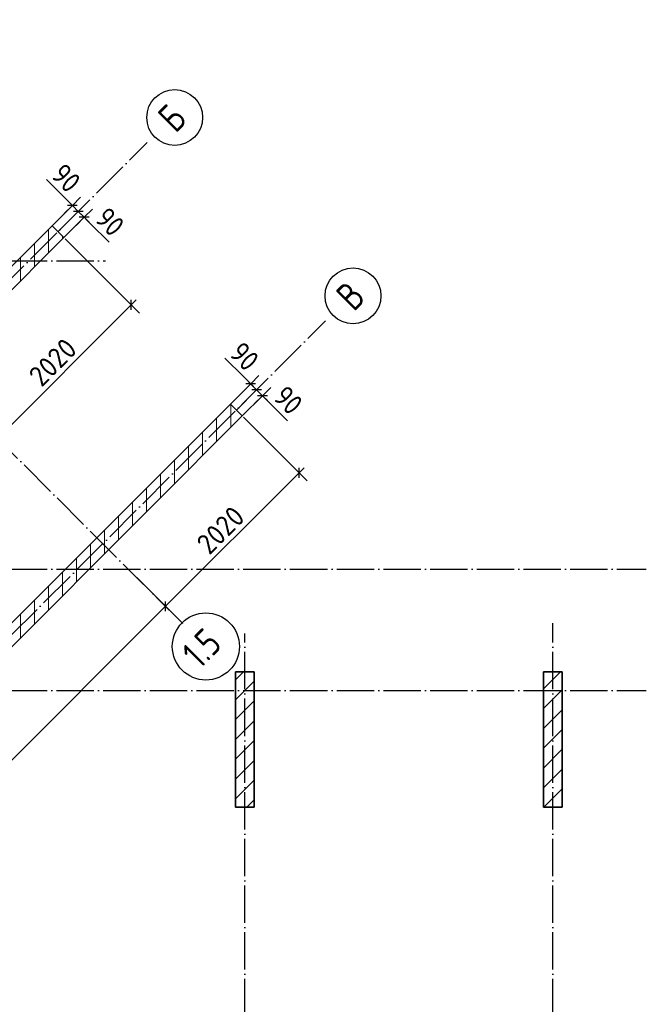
# Model space of a CAD drawing. Header units: millimetres. Extents: x -49773 to 2322955, y -3321 to 58485.
# Tile 61 of 256: x 286818 to 293527, y 20486 to 31025. Entities that reach past the tile are written whole.
import ezdxf

# ---------------------------------------------------------------- set-up
doc = ezdxf.new("R2010")
doc.units = ezdxf.units.MM
doc.linetypes.add('______11', pattern=[500, 400, -50, 0, -50])
doc.linetypes.add('______5', pattern=[1100, 800, -100, 100, -100])
doc.layers.add('Осевая линия_ общее', color=7, linetype='______5', lineweight=13, true_color=0xa0a0a0)
doc.layers.add('Размерная линия_ общее', color=7, linetype='Continuous', lineweight=13)
doc.layers.add('Стена_ общее', color=7, linetype='Continuous', lineweight=35)
doc.styles.add('ISOCPEUR', font='txt')

msp = doc.modelspace()

# ---------------------------------------------------------------- linework, layer by layer
at = {"color": 7, "linetype": 'Continuous', "lineweight": 35, "transparency": 33554687}
for p, q in [((289126.6, 24044.9), (289126.6, 22594.9)), ((289326.6, 24044.9), (289126.6, 24044.9)), ((289326.6, 22594.9), (289326.6, 24044.9)), ((292426.6, 24044.9), (292426.6, 22594.9)), ((292626.6, 24044.9), (292426.6, 24044.9)), ((292626.6, 22594.9), (292626.6, 24044.9)), ((289126.6, 22594.9), (289326.6, 22594.9)), ((292426.6, 22594.9), (292626.6, 22594.9))]:
    msp.add_line(p, q, dxfattribs=at)
at = {"color": 253, "linetype": '______11', "lineweight": 18, "true_color": 0xababab, "transparency": 33554687}
for p, q in [((289126.6, 23958.1), (289213.4, 24044.9)), ((292426.6, 23864), (292607.5, 24044.9)), ((289126.6, 23533.9), (289326.6, 23733.9)), ((292426.6, 23439.8), (292626.6, 23639.8)), ((289126.6, 23109.6), (289326.6, 23309.6)), ((292426.6, 23015.5), (292626.6, 23215.5)), ((289126.6, 22685.3), (289326.6, 22885.4)), ((292430.3, 22594.9), (292626.6, 22791.2))]:
    msp.add_line(p, q, dxfattribs=at)
at = {"color": 253, "linetype": '______5', "lineweight": 18, "true_color": 0xababab, "transparency": 33554687}
for p, q in [((289126.6, 23746), (289326.6, 23946)), ((292426.6, 23651.9), (292626.6, 23851.9)), ((289126.6, 23321.7), (289326.6, 23521.7)), ((292426.6, 23227.6), (292626.6, 23427.6)), ((289126.6, 22897.5), (289326.6, 23097.5)), ((292426.6, 22803.4), (292626.6, 23003.4)), ((289248.3, 22594.9), (289326.6, 22673.2))]:
    msp.add_line(p, q, dxfattribs=at)
at = {"layer": 'Осевая линия_ общее', "color": 253, "linetype": '______11', "lineweight": -3, "true_color": 0xa0a0a0, "transparency": 33554687}
for p, q in [((288563.2, 24561.9), (282100.2, 31024.8)), ((271019.9, 12548.1), (288181.4, 29709.6)), ((264706.6, 28444.9), (287736.6, 28444.9)), ((272929.1, 10638.9), (290090.5, 27800.4)), ((264706.6, 25144.9), (293526.6, 25144.9)), ((292526.6, 7354.9), (292526.6, 24564.9)), ((289226.6, 7354.9), (289226.6, 24454.9)), ((264706.6, 23844.9), (293526.6, 23844.9))]:
    msp.add_line(p, q, dxfattribs=at)
at = {"layer": 'Осевая линия_ общее', "color": 7, "linetype": 'Continuous', "lineweight": 25, "transparency": 33554687}
for centre, radius in [((288477.1, 29977.8), 298.8), ((290386.3, 28068.6), 298.8), ((288811.2, 24316.5), 359.3)]:
    msp.add_circle(centre, radius, dxfattribs=at)
at = {"layer": 'Размерная линия_ общее', "color": 7, "linetype": 'Continuous', "lineweight": 13, "transparency": 33554687}
for p, q in [((287307.3, 29110.7), (287105.1, 29312.9)), ((287413.5, 29005.4), (287307.3, 29110.7)), ((287381.7, 29037.2), (287328.7, 29090.2)), ((287445.3, 28973.5), (287381.7, 29037.2)), ((287509, 28909.9), (287445.3, 28973.5)), ((287477.1, 28941.7), (287573.9, 28844.4)), ((287509, 28909.9), (287562, 28856.9)), ((287573.9, 28844.4), (287776.2, 28642.1)), ((286582.1, 26542.9), (288012, 27972.8)), ((288012, 27972.8), (288065, 28025.8)), ((289216.5, 27201.5), (289014.3, 27403.7)), ((289322.7, 27096.2), (289216.5, 27201.5)), ((289290.9, 27128), (289237.8, 27181)), ((289354.5, 27064.4), (289290.9, 27128)), ((289418.2, 27000.7), (289354.5, 27064.4)), ((289386.3, 27032.5), (289483.1, 26935.2)), ((289418.2, 27000.7), (289471.2, 26947.7)), ((289483.1, 26935.2), (289685.3, 26733)), ((288378.9, 24746.1), (289808.8, 26176)), ((289808.8, 26176), (289861.8, 26229)), ((282679.7, 19046.8), (288378.9, 24746.1))]:
    msp.add_line(p, q, dxfattribs=at)
at = {"layer": 'Размерная линия_ общее', "color": 253, "linetype": 'Continuous', "lineweight": -3, "true_color": 0xa0a0a0, "transparency": 33554687}
for p, q in [((287381.7, 29037.2), (287470.1, 29125.6)), ((287381.7, 29037.2), (287164.6, 28820.1)), ((287381.7, 29037.2), (287293.3, 28948.8)), ((287445.3, 28973.5), (287533.7, 29061.9)), ((287509, 28909.9), (287597.4, 28998.3)), ((287445.3, 28973.5), (287228.3, 28756.5)), ((287509, 28909.9), (287291.9, 28692.9)), ((287445.3, 28973.5), (287356.9, 28885.2)), ((287509, 28909.9), (287420.6, 28821.5)), ((288012, 27972.8), (287306, 28678.7)), ((288012, 27972.8), (287923.6, 28061.2)), ((288012, 27972.8), (288100.4, 27884.4)), ((289290.9, 27128), (289379.3, 27216.4)), ((289290.9, 27128), (289073.8, 26911)), ((289290.9, 27128), (289202.5, 27039.6)), ((289354.5, 27064.4), (289442.9, 27152.8)), ((289418.2, 27000.7), (289506.5, 27089.1)), ((289354.5, 27064.4), (289137.5, 26847.3)), ((289418.2, 27000.7), (289201.1, 26783.7)), ((289354.5, 27064.4), (289266.1, 26976)), ((289418.2, 27000.7), (289329.8, 26912.3)), ((289808.8, 26176), (289215.2, 26769.5)), ((289808.8, 26176), (289720.4, 26264.4)), ((289808.8, 26176), (289897.2, 26087.6)), ((288378.9, 24746.1), (288290.5, 24834.5)), ((288378.9, 24746.1), (288467.3, 24657.7))]:
    msp.add_line(p, q, dxfattribs=at)
at = {"layer": 'Размерная линия_ общее', "color": 7, "linetype": 'Continuous', "lineweight": 25, "transparency": 33554687}
for p, q in [((287434.7, 29037.2), (287328.7, 29037.2)), ((287498.4, 28973.5), (287392.3, 28973.5)), ((287562, 28909.9), (287455.9, 28909.9)), ((288012, 27919.7), (288012, 28025.8)), ((289343.9, 27128), (289237.8, 27128)), ((289407.5, 27064.4), (289301.5, 27064.4)), ((289471.2, 27000.7), (289365.1, 27000.7)), ((289808.8, 26122.9), (289808.8, 26229)), ((288378.9, 24693.1), (288378.9, 24799.1))]:
    msp.add_line(p, q, dxfattribs=at)
at = {"layer": 'Размерная линия_ общее', "color": 253, "linetype": 'Continuous', "lineweight": -3, "true_color": 0xa0a0a0, "transparency": 33554687}
msp.add_lwpolyline([(288378.9, 24746.1), (288366.8, 24758.2), (288366.8, 24758.2), (287930, 25195.1)], dxfattribs=at)
at = {"layer": 'Стена_ общее', "color": 7, "linetype": 'Continuous', "lineweight": 35, "transparency": 33554687}
for p, q in [((287164.6, 28820.1), (286194.4, 27849.9)), ((287291.9, 28692.9), (287164.6, 28820.1)), ((286321.7, 27722.6), (287291.9, 28692.9)), ((289073.8, 26911), (288103.6, 25940.7)), ((289201.1, 26783.7), (289073.8, 26911)), ((288230.9, 25813.4), (289201.1, 26783.7)), ((288103.6, 25940.7), (286268.6, 24105.8)), ((286395.9, 23978.5), (288230.9, 25813.4))]:
    msp.add_line(p, q, dxfattribs=at)
at = {"layer": 'Стена_ общее', "color": 253, "linetype": '______5', "lineweight": 18, "true_color": 0xababab, "transparency": 33554687}
for p, q in [((287126.6, 28527.6), (287126.6, 28782.1)), ((286826.6, 28227.6), (286826.6, 28482.1)), ((288926.6, 26509.2), (288926.6, 26763.8)), ((288626.6, 26209.2), (288626.6, 26463.8)), ((288326.6, 25909.2), (288326.6, 26163.8))]:
    msp.add_line(p, q, dxfattribs=at)
at = {"layer": 'Стена_ общее', "color": 253, "linetype": '______11', "lineweight": 18, "true_color": 0xababab, "transparency": 33554687}
for p, q in [((287276.6, 28677.6), (287276.6, 28708.1)), ((286976.6, 28377.6), (286976.6, 28632.1)), ((289076.6, 26659.2), (289076.6, 26908.1)), ((288776.6, 26359.2), (288776.6, 26613.8)), ((288476.6, 26059.2), (288476.6, 26313.8)), ((288176.6, 25867.7), (288176.6, 26013.8)), ((288176.6, 25759.2), (288176.6, 25867.7))]:
    msp.add_line(p, q, dxfattribs=at)
at = {"layer": 'Стена_ общее', "color": 253, "linetype": '______5', "lineweight": 18, "true_color": 0xababab, "transparency": 33554687}
for points in [[(288026.6, 25609.2), (288026.6, 25863.8), (288026.6, 25863.8), (288026.6, 25863.8)], [(287726.6, 25309.2), (287726.6, 25563.8), (287726.6, 25563.8), (287726.6, 25563.8)], [(287426.6, 25009.2), (287426.6, 25263.8), (287426.6, 25263.8), (287426.6, 25263.8)], [(287126.6, 24709.2), (287126.6, 24963.8), (287126.6, 24963.8), (287126.6, 24963.8)], [(286826.6, 24409.2), (286826.6, 24663.8), (286826.6, 24663.8), (286826.6, 24663.8)]]:
    msp.add_lwpolyline(points, dxfattribs=at)
at = {"layer": 'Стена_ общее', "color": 253, "linetype": '______11', "lineweight": 18, "true_color": 0xababab, "transparency": 33554687}
for points in [[(287876.6, 25459.2), (287876.6, 25713.8), (287876.6, 25713.8), (287876.6, 25713.8)], [(287576.6, 25159.2), (287576.6, 25413.8), (287576.6, 25413.8), (287576.6, 25413.8)], [(287276.6, 24859.2), (287276.6, 25113.8), (287276.6, 25113.8), (287276.6, 25113.8)], [(286976.6, 24559.2), (286976.6, 24813.8), (286976.6, 24813.8), (286976.6, 24813.8)]]:
    msp.add_lwpolyline(points, dxfattribs=at)

# ---------------------------------------------------------------- texts
at = {"layer": 'Осевая линия_ общее', "color": 7, "linetype": 'Continuous', "lineweight": 25, "transparency": 33554687, "char_height": 300, "attachment_point": 7, "rotation": 45, "style": 'ISOCPEUR'}
for s, insert, width in [('\\W0.80;Б', (288484.5, 29800.6), 359.831), ('\\W0.80;В', (290393.7, 27891.5), 359.824), ('\\W0.79;1.5', (288744.3, 24065.1), 568.071)]:
    msp.add_mtext(s, dxfattribs=dict(at, insert=insert, width=width))
at = {"layer": 'Размерная линия_ общее', "color": 7, "linetype": 'Continuous', "lineweight": 25, "transparency": 33554687, "char_height": 220, "attachment_point": 7, "style": 'ISOCPEUR'}
for s, insert, width, rotation in [('\\W0.87;90', (287140.4, 29348.2), 403.932, 315), ('\\W0.87;90', (287609.3, 28879.7), 403.932, 315), ('\\W0.93;2020', (287051.7, 27083.2), 718.092, 45), ('\\W0.87;90', (289049.6, 27439.1), 403.927, 315), ('\\W0.87;90', (289518.5, 26970.5), 403.927, 315), ('\\W0.93;2020', (288848.5, 25286.4), 718.087, 45)]:
    msp.add_mtext(s, dxfattribs=dict(at, insert=insert, width=width, rotation=rotation))

doc.saveas('drawing.dxf')
